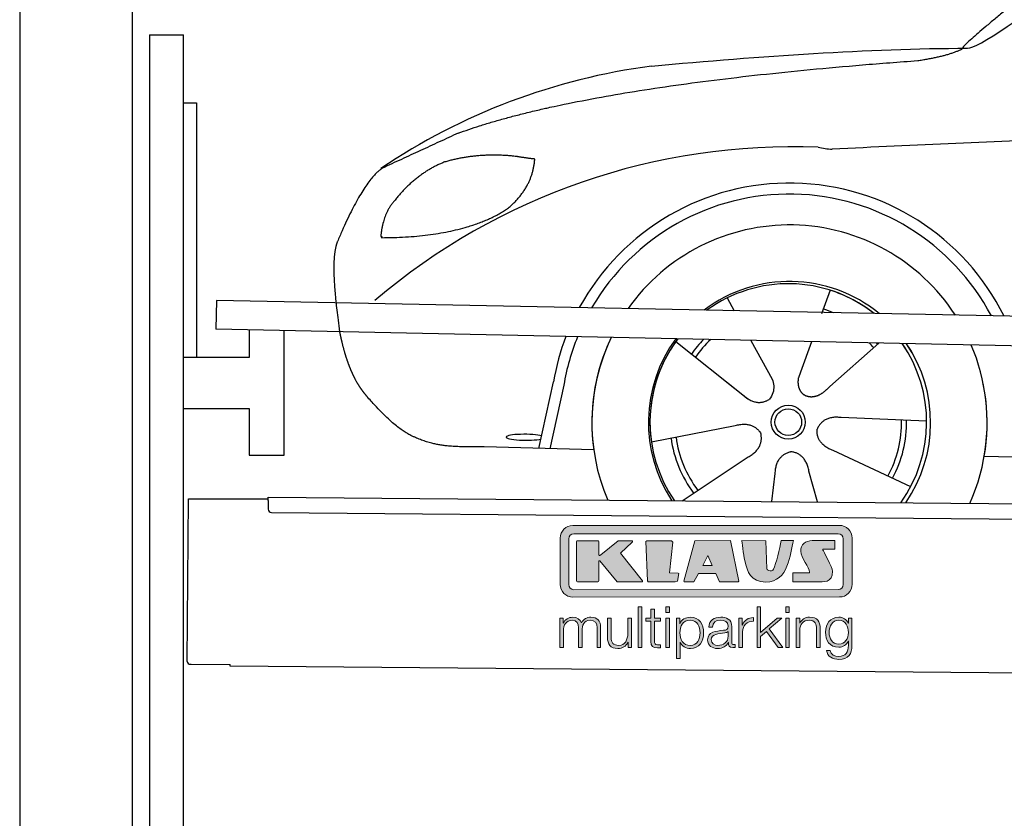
# Model space of a CAD drawing. Header units: millimetres. Extents: x -411 to 6777, y 0 to 6377.
# Tile 2 of 6: x 0 to 1744, y 3675 to 5089. Entities that reach past the tile are written whole.
import ezdxf

# ---------------------------------------------------------------- set-up
doc = ezdxf.new("R2010")
doc.units = ezdxf.units.MM
for name, color, linetype, lineweight in [('car', 10, 'Continuous', 25), ('Gebäude', 7, 'Continuous', 25), ('Logo', 7, 'Continuous', 25), ('Plattform', 7, 'Continuous', 25), ('Ständer hinten', 7, 'Continuous', 25)]:
    doc.layers.add(name, color=color, linetype=linetype, lineweight=lineweight)

# ---------------------------------------------------------------- blocks, each defined once
blk = doc.blocks.new('Car')
at = {"layer": 'car'}
for p, q in [((1392.8, 4623), (1378.1, 4581.1)), ((1210.7, 4607.6), (1223.4, 4585.1)), ((1210.8, 4607.6), (1223.5, 4585.1)), ((1120.4, 4529.5), (1239.9, 4436.6)), ((1253, 4532.9), (1291.5, 4464.6)), ((1360.7, 4531.6), (1341.7, 4477.7)), ((1479.9, 4530.2), (1393.7, 4452.7)), ((1202.5, 4465.7), (1249, 4429.5)), ((1341.7, 4477.7), (1338, 4467.3)), ((879.8, 4338.2), (904.3, 4456.1)), ((922.9, 4450.8), (899.3, 4337.9)), ((1565.8, 4392.7), (1414.5, 4397.7)), ((1078.7, 4351.6), (1227.1, 4381.8)), ((976.8, 4336.5), (782.6, 4340)), ((1134.2, 4247.8), (1250.4, 4326.5)), ((1538.7, 4276.5), (1400.8, 4339.2)), ((1668.4, 4331.7), (3717.4, 4297)), ((1292.9, 4247.8), (1298.5, 4297.4)), ((1374.1, 4247.9), (1358.3, 4302.5))]:
    blk.add_line(p, q, dxfattribs=at)
for radius in [30.1, 23.6]:
    blk.add_circle((1320.9, 4388.8), radius, dxfattribs=at)
for centre, radius, start, end in [((1229.9, 3905.6), 1122.3, 98.0395, 124.4377), ((1334.5, 3735.2), 1141.2, 88.2487, 130.916), ((1395.8, 4990.3), 117.4, 256.9855, 269.1884), ((1323, 4387.9), 424.2, 26.9197, 151.8432), ((1322.7, 4387.7), 404.8, 28.396, 150.3669), ((1323, 4387.9), 350, 33.4585, 145.3045), ((1323, 4387.9), 250, 51.0494, 127.7135), ((1320.9, 4388.8), 245, 52.2371, 126.5259), ((1320.9, 4388.8), 245, 52.2371, 72.9266), ((1320.9, 4388.8), 209.6, 68.0621, 73.3995), ((1323, 4387.9), 424.2, 159.4632, 170.7471), ((1323, 4387.9), 424.2, 159.4632, 170.7471), ((1322.7, 4387.7), 404.8, 158.434, 171.0238), ((1323, 4387.9), 350, 155.0104, 203.6179), ((1323, 4387.9), 350, 155.0104, 188.4487), ((1323, 4387.9), 350, 155.0104, 157.8717), ((1323, 4387.9), 250, 144.1237, 214.1037), ((1320.9, 4388.8), 245, 143.5289, 188.7348), ((1323, 4387.9), 250, 144.1237, 148.496), ((1320.9, 4388.8), 245, 143.5289, 148.0172), ((1320.9, 4388.8), 209.6, 136.2024, 145.3995), ((1320.9, 4388.8), 200.6, 133.7482, 145.5463), ((1320.9, 4388.8), 245, 144.9266, 215.1376), ((1320.9, 4388.8), 200.6, 41.6402, 44.9032), ((1320.9, 4388.8), 200.6, 41.6402, 44.9032), ((1320.9, 4388.8), 209.6, 41.655, 42.449), ((1320.9, 4388.8), 245, 30.7457, 35.1225), ((1320.9, 4388.8), 245, 324.9119, 35.1225), ((1323, 4387.9), 250, 30.267, 34.5277), ((1323, 4387.9), 250, 325.9458, 34.5277), ((1323, 4387.9), 350, 350.7505, 23.641), ((1323, 4387.9), 350, 350.7505, 23.641), ((1323, 4387.9), 350, 336.4317, 11.924), ((1320.9, 4388.8), 200.6, 332.1152, 1.5463), ((1320.9, 4388.8), 209.6, 332.262, 1.3995), ((1320.9, 4388.8), 200.6, 188.1152, 217.5463), ((1320.9, 4388.8), 209.6, 188.262, 217.3995)]:
    blk.add_arc(centre, radius, start, end, dxfattribs=at)
blk.add_ellipse((855.1, 4357.7), major_axis=(33.6, 0), ratio=0.157274, start_param=0.513473, end_param=5.704241, dxfattribs=at)
for points, degree in [([(1631.9, 5053.7), (1667.6, 5050.2), (1967.5, 5301.8), (2145, 5412.4)], 3), ([(1927.8, 5307.4), (1847.3, 5246.2), (1745.7, 5161.8), (1617.3, 5055.4), (1623.3, 5053.5)], 4), ([(1072.9, 5016.9), (1269.1, 5036.7), (1454.1, 5051.4), (1631.9, 5053.7)], 3), ([(1544.2, 5031), (1597.3, 5039.3), (1623, 5052.5)], 2), ([(731.8, 4895.1), (967.6, 4983.8), (1544.2, 5031)], 2), ([(4702.9, 4987), (3826.2, 5007.4), (1394.2, 4872.9)], 2), ([(731.8, 4895.1), (598.1, 4831.9)], 1), ([(835.1, 4854.7), (767.5, 4861.8), (708.2, 4843.8)], 2), ([(818.8, 4761.1), (864.5, 4798.5), (867.7, 4850.4)], 2), ([(867.7, 4850.4), (850, 4852.3), (835.1, 4854.7)], 2), ([(598.1, 4831.9), (563.7, 4808.8), (519.6, 4701.3)], 2), ([(708.2, 4843.8), (656.1, 4822.6), (618.5, 4772.3)], 2), ([(618.5, 4772.3), (600.4, 4752.3), (596.1, 4711)], 2), ([(597.4, 4708.7), (742.1, 4710.6), (818.8, 4761.1)], 2), ([(596.1, 4711), (599.5, 4710.9), (597.4, 4708.7)], 2), ([(519.6, 4701.3), (513.3, 4685.4), (511.5, 4656.9), (512.9, 4624.6), (524.8, 4541.4)], 4), ([(1239.9, 4436.6), (1263.4, 4414.9), (1286.6, 4428.5)], 2), ([(1414.5, 4397.7), (1382.8, 4401.4), (1372, 4376.8)], 2), ([(1227.1, 4381.8), (1257.8, 4390.8), (1272.5, 4368.4)], 2), ([(1400.8, 4339.2), (1370.7, 4350), (1372, 4376.8)], 2), ([(1250.4, 4326.5), (1278.2, 4342.2), (1272.5, 4368.4)], 2), ([(1298.5, 4297.4), (1299.4, 4329.4), (1325.3, 4336.5)], 2), ([(1358.3, 4302.5), (1352, 4333.8), (1325.3, 4336.5)], 2)]:
    blk.add_open_spline(points, degree=degree, dxfattribs=at)
for points, degree, knots in [([(524.8, 4541.4), (525.7, 4537.2), (526.6, 4533), (527.6, 4528.9), (528.6, 4524.8), (532.2, 4510), (536.3, 4496.4), (540.9, 4484), (545.8, 4472.7)], 4, [0.4914944, 0.4914944, 0.4914944, 0.4914944, 0.4914944, 0.5422469, 0.5422469, 0.5422469, 0.5422469, 0.728655, 0.728655, 0.728655, 0.728655, 0.728655]), ([(545.5, 4473.4), (546.9, 4470.2), (548.3, 4467.1), (549.8, 4464.2), (551.2, 4461.3), (557, 4450.2), (563, 4440.9), (569.3, 4433), (575.9, 4425.6)], 4, [0.7288005, 0.7288005, 0.7288005, 0.7288005, 0.7288005, 0.7843928, 0.7843928, 0.7843928, 0.7843928, 1, 1, 1, 1, 1]), ([(1291.5, 4464.6), (1293.2, 4460.6), (1294.2, 4456.6), (1294.5, 4452.7), (1295.3, 4444.1), (1292.6, 4436), (1286.6, 4428.5)], 3, [0.2167758, 0.2167758, 0.2167758, 0.2167758, 0.4600873, 0.4600873, 0.4600873, 1, 1, 1, 1]), ([(1338, 4467.3), (1337.5, 4464.2), (1337.2, 4461.2), (1337.3, 4458.2), (1337.7, 4455.4), (1338.5, 4449.7), (1340.6, 4444.3), (1344.2, 4439.8), (1349.1, 4436.9)], 4, [0.3191838, 0.3191838, 0.3191838, 0.3191838, 0.3191838, 0.5438253, 0.5438253, 0.5438253, 0.5438253, 1, 1, 1, 1, 1]), ([(1393.7, 4452.7), (1393.7, 4452.7), (1393.7, 4452.7), (1393.7, 4452.7), (1393.7, 4452.7), (1384.7, 4442.9), (1374.1, 4432.9), (1359.9, 4430.3), (1349.1, 4436.9)], 4, [-0.000003, -0.000003, -0.000003, -0.000003, -0.000003, 0, 0, 0, 0, 1, 1, 1, 1, 1]), ([(782.6, 4340), (757.9, 4340.4), (702.3, 4336.3), (666.1, 4349.9), (622.2, 4374.6), (575.9, 4425.6)], 4, [0, 0, 0, 0, 0, 0.597866, 1, 1, 1, 1, 1])]:
    blk.add_open_spline(points, degree=degree, knots=knots, dxfattribs=at)
blk = doc.blocks.new('KLAUS')
at = {"layer": 'Logo'}
h = blk.add_hatch(color=8, dxfattribs=at)
h.dxf.hatch_style = 2
edge = h.paths.add_edge_path()
edge.add_spline(control_points=[(3.6, 29.09), (2.88, 29.09), (2.3, 28.51), (2.3, 27.8), (2.3, 27.8), (2.3, 16.11), (2.3, 16.11), (2.3, 15.39), (2.88, 14.81), (3.6, 14.81), (3.6, 14.81), (71.16, 14.81), (71.16, 14.81), (71.88, 14.81), (72.46, 15.39), (72.46, 16.11), (72.46, 16.11), (72.46, 27.8), (72.46, 27.8), (72.46, 28.51), (71.88, 29.09), (71.16, 29.09), (71.16, 29.09), (3.6, 29.09), (3.6, 29.09), (3.6, 29.09), (3.6, 29.09), (3.6, 29.09)], knot_values=[0, 0, 0, 0, 1, 1, 1, 2, 2, 2, 3, 3, 3, 4, 4, 4, 5, 5, 5, 6, 6, 6, 7, 7, 7, 8, 8, 8, 9, 9, 9, 9], degree=3, periodic=0)
edge = h.paths.add_edge_path()
edge.add_spline(control_points=[(3.35, 31.23), (3.35, 31.23), (71.47, 31.23), (71.47, 31.23), (73.26, 31.23), (74.71, 29.77), (74.71, 27.99), (74.71, 27.99), (74.71, 16.17), (74.71, 16.17), (74.71, 14.38), (73.26, 12.93), (71.47, 12.93), (71.47, 12.93), (3.35, 12.93), (3.35, 12.93), (1.56, 12.93), (0.11, 14.38), (0.11, 16.17), (0.11, 16.17), (0.11, 27.99), (0.11, 27.99), (0.11, 29.77), (1.56, 31.23), (3.35, 31.23), (3.35, 31.23), (3.35, 31.23), (3.35, 31.23)], knot_values=[0, 0, 0, 0, 1, 1, 1, 2, 2, 2, 3, 3, 3, 4, 4, 4, 5, 5, 5, 6, 6, 6, 7, 7, 7, 8, 8, 8, 9, 9, 9, 9], degree=3, periodic=0)
h = blk.add_hatch(color=8, dxfattribs=at)
h.dxf.hatch_style = 2
edge = h.paths.add_edge_path()
edge.add_spline(control_points=[(4.5, 27.33), (4.5, 27.33), (9.7, 27.33), (9.7, 27.33), (9.84, 27.33), (9.96, 27.22), (9.96, 27.08), (9.96, 27.08), (9.96, 23.69), (9.96, 23.69), (9.96, 23.69), (9.94, 23.64), (10.04, 23.59), (10.14, 23.53), (10.2, 23.57), (10.2, 23.57), (10.2, 23.57), (10.51, 23.75), (10.51, 23.75), (10.51, 23.75), (14.94, 27.33), (14.94, 27.33), (14.94, 27.33), (18.41, 27.33), (18.41, 27.33), (18.41, 27.33), (18.49, 27.33), (18.56, 27.2), (18.65, 27.04), (18.53, 26.91), (18.53, 26.91), (18.53, 26.91), (15.49, 24.11), (15.49, 24.11), (15.49, 24.11), (21.14, 17.06), (21.14, 17.06), (21.14, 17.06), (21.13, 16.91), (21.13, 16.91), (21.08, 16.84), (20.99, 16.82), (20.99, 16.82), (20.99, 16.82), (14.7, 16.82), (14.7, 16.82), (14.7, 16.82), (10.26, 22.17), (10.26, 22.17), (10.26, 22.17), (10.19, 22.24), (10.08, 22.21), (9.97, 22.18), (9.96, 22.11), (9.96, 22.11), (9.96, 22.11), (9.96, 17.08), (9.96, 17.08), (9.96, 16.94), (9.84, 16.82), (9.7, 16.82), (9.7, 16.82), (4.5, 16.82), (4.5, 16.82), (4.36, 16.82), (4.25, 16.94), (4.25, 17.08), (4.25, 17.08), (4.25, 27.08), (4.25, 27.08), (4.25, 27.22), (4.36, 27.33), (4.5, 27.33), (4.5, 27.33), (4.5, 27.33), (4.5, 27.33)], knot_values=[0, 0, 0, 0, 1, 1, 1, 2, 2, 2, 3, 3, 3, 4, 4, 4, 5, 5, 5, 6, 6, 6, 7, 7, 7, 8, 8, 8, 9, 9, 9, 10, 10, 10, 11, 11, 11, 12, 12, 12, 13, 13, 13, 14, 14, 14, 15, 15, 15, 16, 16, 16, 17, 17, 17, 18, 18, 18, 19, 19, 19, 20, 20, 20, 21, 21, 21, 22, 22, 22, 23, 23, 23, 24, 24, 24, 25, 25, 25, 25], degree=3, periodic=0)
h = blk.add_hatch(color=8, dxfattribs=at)
h.dxf.hatch_style = 2
h.paths.add_polyline_path([(22.42, 17.06), (21.97, 27.15), (22.24, 27.33), (28.55, 27.33), (28.86, 26.97), (28.01, 19.08), (30.26, 19.07), (30.44, 18.95), (30.08, 16.95), (29.49, 16.82), (22.6, 16.82)])
h = blk.add_hatch(color=8, dxfattribs=at)
h.paths.add_polyline_path([(36.52, 21.01), (38.93, 21.01), (37.87, 23.57)])
h.paths.add_polyline_path([(34.52, 27.33), (43.65, 27.33), (45.76, 16.94), (45.57, 16.82), (40.83, 16.82), (39.89, 18.95), (35.42, 18.95), (34.27, 16.82), (31.78, 16.82), (31.66, 17)])
h = blk.add_hatch(color=8, dxfattribs=at)
h.dxf.hatch_style = 2
edge = h.paths.add_edge_path()
edge.add_spline(control_points=[(52.69, 27.32), (52.69, 27.32), (52.88, 20.14), (52.88, 20.14), (53.01, 19.89), (53.2, 19.77), (53.43, 19.71), (53.91, 19.59), (54.43, 19.57), (54.64, 20.03), (55.23, 21.34), (56.27, 25.45), (56.6, 27.33), (56.6, 27.33), (59.77, 27.33), (59.77, 27.33), (58.77, 23.9), (58.56, 16.82), (52.63, 16.76), (48.72, 16.72), (48.01, 19.35), (47.27, 22.24), (46.89, 23.68), (46.54, 27.33), (46.54, 27.33), (46.54, 27.33), (52.69, 27.32), (52.69, 27.32), (52.69, 27.32), (52.69, 27.32), (52.69, 27.32)], knot_values=[0, 0, 0, 0, 1, 1, 1, 2, 2, 2, 3, 3, 3, 4, 4, 4, 5, 5, 5, 6, 6, 6, 7, 7, 7, 8, 8, 8, 9, 9, 9, 10, 10, 10, 10], degree=3, periodic=0)
h = blk.add_hatch(color=8, dxfattribs=at)
h.dxf.hatch_style = 2
edge = h.paths.add_edge_path()
edge.add_spline(control_points=[(64.46, 27.33), (64.46, 27.33), (70.31, 27.33), (70.31, 27.33), (70.31, 26.52), (70.31, 26.02), (70.31, 25.12), (70.31, 25.12), (67.3, 25.12), (67.3, 25.12), (67.24, 25.04), (67.25, 25.11), (67.25, 24.91), (67.25, 24.88), (69.73, 20.38), (69.73, 19.57), (69.73, 16.4), (67.22, 16.81), (65.9, 16.82), (65.9, 16.82), (59.59, 16.82), (59.59, 16.82), (59.59, 17.76), (59.59, 18.23), (59.59, 19.14), (59.59, 19.14), (63.75, 19.14), (63.75, 19.14), (63.82, 19.22), (63.81, 19.11), (63.81, 19.31), (63.81, 20.32), (61.58, 23.06), (61.58, 24.63), (61.58, 26.33), (62.83, 27.34), (64.46, 27.33), (64.46, 27.33), (64.46, 27.33), (64.46, 27.33)], knot_values=[0, 0, 0, 0, 1, 1, 1, 2, 2, 2, 3, 3, 3, 4, 4, 4, 5, 5, 5, 6, 6, 6, 7, 7, 7, 8, 8, 8, 9, 9, 9, 10, 10, 10, 11, 11, 11, 12, 12, 12, 13, 13, 13, 13], degree=3, periodic=0)
h = blk.add_hatch(color=30, dxfattribs=at)
h.dxf.hatch_style = 2
h.paths.add_polyline_path([(20.07, 0), (20.99, 0), (20.99, 10.45), (20.07, 10.45)])
h = blk.add_hatch(color=30, dxfattribs=at)
h.paths.add_polyline_path([(27.1, 0), (28.03, 0), (28.03, 7.55), (27.1, 7.55)])
h.paths.add_polyline_path([(27.1, 8.98), (28.03, 8.98), (28.03, 10.45), (27.1, 10.45)])
h = blk.add_hatch(color=30, dxfattribs=at)
h.dxf.hatch_style = 2
h.paths.add_polyline_path([(50.4, 0), (51.32, 0), (51.32, 2.87), (52.82, 4.11), (55.8, 0), (56.96, 0), (53.52, 4.76), (56.74, 7.55), (55.51, 7.55), (51.32, 3.89), (51.32, 10.45), (50.4, 10.45)])
h = blk.add_hatch(color=30, dxfattribs=at)
h.paths.add_polyline_path([(57.74, 0), (58.66, 0), (58.66, 7.55), (57.74, 7.55)])
h.paths.add_polyline_path([(57.74, 8.98), (58.66, 8.98), (58.66, 10.45), (57.74, 10.45)])
h = blk.add_hatch(color=30, dxfattribs=at)
h.dxf.hatch_style = 2
edge = h.paths.add_edge_path()
edge.add_spline(control_points=[(0, 0), (0, 0), (0.92, 0), (0.92, 0), (0.92, 0), (0.92, 4.22), (0.92, 4.22), (0.94, 5.8), (1.58, 7), (3.18, 7), (4.35, 7), (4.77, 6.15), (4.76, 5.12), (4.76, 5.12), (4.76, 0), (4.76, 0), (4.76, 0), (5.68, 0), (5.68, 0), (5.68, 0), (5.68, 4.27), (5.68, 4.27), (5.68, 5.68), (6.14, 7), (7.73, 7), (9.05, 7), (9.52, 6.32), (9.52, 5.08), (9.52, 5.08), (9.52, 0), (9.52, 0), (9.52, 0), (10.44, 0), (10.44, 0), (10.44, 0), (10.44, 5.12), (10.44, 5.12), (10.44, 6.91), (9.59, 7.77), (7.94, 7.77), (6.94, 7.77), (5.99, 7.29), (5.54, 6.3), (5.26, 7.29), (4.36, 7.77), (3.37, 7.77), (2.17, 7.77), (1.38, 7.19), (0.89, 6.28), (0.89, 6.28), (0.85, 6.28), (0.85, 6.28), (0.85, 6.28), (0.85, 7.55), (0.85, 7.55), (0.85, 7.55), (0, 7.55), (0, 7.55), (0, 7.55), (0, 0), (0, 0), (0, 0), (0, 0), (0, 0)], knot_values=[0, 0, 0, 0, 1, 1, 1, 2, 2, 2, 3, 3, 3, 4, 4, 4, 5, 5, 5, 6, 6, 6, 7, 7, 7, 8, 8, 8, 9, 9, 9, 10, 10, 10, 11, 11, 11, 12, 12, 12, 13, 13, 13, 14, 14, 14, 15, 15, 15, 16, 16, 16, 17, 17, 17, 18, 18, 18, 19, 19, 19, 20, 20, 20, 21, 21, 21, 21], degree=3, periodic=0)
h = blk.add_hatch(color=30, dxfattribs=at)
h.dxf.hatch_style = 2
edge = h.paths.add_edge_path()
edge.add_spline(control_points=[(18.31, 7.55), (18.31, 7.55), (17.39, 7.55), (17.39, 7.55), (17.39, 7.55), (17.39, 3.59), (17.39, 3.59), (17.39, 2.05), (16.7, 0.56), (15.12, 0.56), (13.66, 0.56), (13.15, 1.27), (13.1, 2.64), (13.1, 2.64), (13.1, 7.55), (13.1, 7.55), (13.1, 7.55), (12.18, 7.55), (12.18, 7.55), (12.18, 7.55), (12.18, 2.65), (12.18, 2.65), (12.18, 0.89), (12.93, -0.22), (14.83, -0.22), (15.96, -0.22), (16.95, 0.35), (17.44, 1.36), (17.44, 1.36), (17.47, 1.36), (17.47, 1.36), (17.47, 1.36), (17.47, 0), (17.47, 0), (17.47, 0), (18.31, 0), (18.31, 0), (18.31, 0), (18.31, 7.55), (18.31, 7.55), (18.31, 7.55), (18.31, 7.55), (18.31, 7.55)], knot_values=[0, 0, 0, 0, 1, 1, 1, 2, 2, 2, 3, 3, 3, 4, 4, 4, 5, 5, 5, 6, 6, 6, 7, 7, 7, 8, 8, 8, 9, 9, 9, 10, 10, 10, 11, 11, 11, 12, 12, 12, 13, 13, 13, 14, 14, 14, 14], degree=3, periodic=0)
h = blk.add_hatch(color=30, dxfattribs=at)
h.dxf.hatch_style = 2
edge = h.paths.add_edge_path()
edge.add_spline(control_points=[(24.22, 9.82), (24.22, 9.82), (23.3, 9.82), (23.3, 9.82), (23.3, 9.82), (23.3, 7.55), (23.3, 7.55), (23.3, 7.55), (21.98, 7.55), (21.98, 7.55), (21.98, 7.55), (21.98, 6.78), (21.98, 6.78), (21.98, 6.78), (23.3, 6.78), (23.3, 6.78), (23.3, 6.78), (23.3, 1.61), (23.3, 1.61), (23.28, 0.32), (23.71, -0.09), (24.94, -0.09), (25.22, -0.09), (25.48, -0.06), (25.76, -0.06), (25.76, -0.06), (25.76, 0.73), (25.76, 0.73), (25.5, 0.7), (25.23, 0.69), (24.97, 0.69), (24.31, 0.73), (24.22, 1.08), (24.22, 1.68), (24.22, 1.68), (24.22, 6.78), (24.22, 6.78), (24.22, 6.78), (25.76, 6.78), (25.76, 6.78), (25.76, 6.78), (25.76, 7.55), (25.76, 7.55), (25.76, 7.55), (24.22, 7.55), (24.22, 7.55), (24.22, 7.55), (24.22, 9.82), (24.22, 9.82), (24.22, 9.82), (24.22, 9.82), (24.22, 9.82)], knot_values=[0, 0, 0, 0, 1, 1, 1, 2, 2, 2, 3, 3, 3, 4, 4, 4, 5, 5, 5, 6, 6, 6, 7, 7, 7, 8, 8, 8, 9, 9, 9, 10, 10, 10, 11, 11, 11, 12, 12, 12, 13, 13, 13, 14, 14, 14, 15, 15, 15, 16, 16, 16, 17, 17, 17, 17], degree=3, periodic=0)
h = blk.add_hatch(color=30, dxfattribs=at)
edge = h.paths.add_edge_path()
edge.add_spline(control_points=[(35.84, 3.78), (35.84, 2.21), (35.12, 0.56), (33.37, 0.56), (31.4, 0.56), (30.72, 2.21), (30.72, 3.78), (30.72, 5.49), (31.33, 7), (33.37, 7), (35.12, 7), (35.84, 5.34), (35.84, 3.78), (35.84, 3.78), (35.84, 3.78), (35.84, 3.78)], knot_values=[0, 0, 0, 0, 1, 1, 1, 2, 2, 2, 3, 3, 3, 4, 4, 4, 5, 5, 5, 5], degree=3, periodic=0)
edge = h.paths.add_edge_path()
edge.add_spline(control_points=[(29.79, -2.8), (29.79, -2.8), (30.72, -2.8), (30.72, -2.8), (30.72, -2.8), (30.72, 1.43), (30.72, 1.43), (30.72, 1.43), (30.74, 1.43), (30.74, 1.43), (31.14, 0.35), (32.24, -0.22), (33.37, -0.22), (35.66, -0.22), (36.76, 1.64), (36.76, 3.78), (36.76, 5.91), (35.66, 7.77), (33.37, 7.77), (32.15, 7.77), (31.1, 7.14), (30.67, 6.12), (30.67, 6.12), (30.64, 6.12), (30.64, 6.12), (30.64, 6.12), (30.64, 7.55), (30.64, 7.55), (30.64, 7.55), (29.79, 7.55), (29.79, 7.55), (29.79, 7.55), (29.79, -2.8), (29.79, -2.8), (29.79, -2.8), (29.79, -2.8), (29.79, -2.8)], knot_values=[0, 0, 0, 0, 1, 1, 1, 2, 2, 2, 3, 3, 3, 4, 4, 4, 5, 5, 5, 6, 6, 6, 7, 7, 7, 8, 8, 8, 9, 9, 9, 10, 10, 10, 11, 11, 11, 12, 12, 12, 12], degree=3, periodic=0)
h = blk.add_hatch(color=30, dxfattribs=at)
edge = h.paths.add_edge_path()
edge.add_spline(control_points=[(43.03, 2.93), (43.04, 1.45), (41.8, 0.56), (40.39, 0.56), (39.53, 0.56), (38.71, 1.13), (38.71, 2.05), (38.71, 3.53), (40.66, 3.51), (42.22, 3.79), (42.47, 3.84), (42.88, 3.91), (43, 4.13), (43, 4.13), (43.03, 4.13), (43.03, 4.13), (43.03, 4.13), (43.03, 2.93), (43.03, 2.93), (43.03, 2.93), (43.03, 2.93), (43.03, 2.93)], knot_values=[0, 0, 0, 0, 1, 1, 1, 2, 2, 2, 3, 3, 3, 4, 4, 4, 5, 5, 5, 6, 6, 6, 7, 7, 7, 7], degree=3, periodic=0)
edge = h.paths.add_edge_path()
edge.add_spline(control_points=[(39.03, 5.24), (39.06, 6.47), (39.91, 7), (41.05, 7), (42.14, 7), (43.03, 6.69), (43.03, 5.45), (43.03, 4.61), (42.6, 4.51), (41.84, 4.42), (39.85, 4.19), (37.79, 4.11), (37.79, 1.99), (37.79, 0.47), (38.93, -0.22), (40.32, -0.22), (41.77, -0.22), (42.43, 0.34), (43.07, 1.32), (43.07, 1.32), (43.1, 1.32), (43.1, 1.32), (43.1, 0.53), (43.25, 0), (44.19, 0), (44.43, 0), (44.58, 0.01), (44.79, 0.06), (44.79, 0.06), (44.79, 0.83), (44.79, 0.83), (44.71, 0.81), (44.6, 0.78), (44.49, 0.78), (44.13, 0.78), (43.95, 0.98), (43.95, 1.33), (43.95, 1.33), (43.95, 5.34), (43.95, 5.34), (43.95, 7.36), (42.5, 7.77), (41.17, 7.77), (39.44, 7.77), (38.2, 7.01), (38.11, 5.24), (38.11, 5.24), (39.03, 5.24), (39.03, 5.24), (39.03, 5.24), (39.03, 5.24), (39.03, 5.24)], knot_values=[0, 0, 0, 0, 1, 1, 1, 2, 2, 2, 3, 3, 3, 4, 4, 4, 5, 5, 5, 6, 6, 6, 7, 7, 7, 8, 8, 8, 9, 9, 9, 10, 10, 10, 11, 11, 11, 12, 12, 12, 13, 13, 13, 14, 14, 14, 15, 15, 15, 16, 16, 16, 17, 17, 17, 17], degree=3, periodic=0)
h = blk.add_hatch(color=30, dxfattribs=at)
h.dxf.hatch_style = 2
edge = h.paths.add_edge_path()
edge.add_spline(control_points=[(45.79, 0), (45.79, 0), (46.71, 0), (46.71, 0), (46.71, 0), (46.71, 4.03), (46.71, 4.03), (46.71, 5.59), (47.85, 6.82), (49.52, 6.73), (49.52, 6.73), (49.52, 7.66), (49.52, 7.66), (48.16, 7.72), (47.14, 7), (46.67, 5.78), (46.67, 5.78), (46.64, 5.78), (46.64, 5.78), (46.64, 5.78), (46.64, 7.55), (46.64, 7.55), (46.64, 7.55), (45.79, 7.55), (45.79, 7.55), (45.79, 7.55), (45.79, 0), (45.79, 0), (45.79, 0), (45.79, 0), (45.79, 0)], knot_values=[0, 0, 0, 0, 1, 1, 1, 2, 2, 2, 3, 3, 3, 4, 4, 4, 5, 5, 5, 6, 6, 6, 7, 7, 7, 8, 8, 8, 9, 9, 9, 10, 10, 10, 10], degree=3, periodic=0)
h = blk.add_hatch(color=30, dxfattribs=at)
h.dxf.hatch_style = 2
edge = h.paths.add_edge_path()
edge.add_spline(control_points=[(60.41, 0), (60.41, 0), (61.33, 0), (61.33, 0), (61.33, 0), (61.33, 4.41), (61.33, 4.41), (61.36, 5.89), (62.24, 7), (63.7, 7), (65.2, 7), (65.62, 6.02), (65.62, 4.71), (65.62, 4.71), (65.62, 0), (65.62, 0), (65.62, 0), (66.54, 0), (66.54, 0), (66.54, 0), (66.54, 4.86), (66.54, 4.86), (66.54, 6.66), (65.9, 7.77), (63.78, 7.77), (62.71, 7.77), (61.7, 7.16), (61.36, 6.25), (61.36, 6.25), (61.33, 6.25), (61.33, 6.25), (61.33, 6.25), (61.33, 7.55), (61.33, 7.55), (61.33, 7.55), (60.41, 7.55), (60.41, 7.55), (60.41, 7.55), (60.41, 0), (60.41, 0), (60.41, 0), (60.41, 0), (60.41, 0)], knot_values=[0, 0, 0, 0, 1, 1, 1, 2, 2, 2, 3, 3, 3, 4, 4, 4, 5, 5, 5, 6, 6, 6, 7, 7, 7, 8, 8, 8, 9, 9, 9, 10, 10, 10, 11, 11, 11, 12, 12, 12, 13, 13, 13, 14, 14, 14, 14], degree=3, periodic=0)
h = blk.add_hatch(color=30, dxfattribs=at)
edge = h.paths.add_edge_path()
edge.add_spline(control_points=[(71.32, 0.86), (69.62, 0.86), (68.83, 2.34), (68.83, 3.86), (68.83, 5.43), (69.56, 7), (71.32, 7), (73.06, 7), (73.75, 5.34), (73.75, 3.86), (73.75, 2.33), (72.91, 0.86), (71.32, 0.86), (71.32, 0.86), (71.32, 0.86), (71.32, 0.86)], knot_values=[0, 0, 0, 0, 1, 1, 1, 2, 2, 2, 3, 3, 3, 4, 4, 4, 5, 5, 5, 5], degree=3, periodic=0)
edge = h.paths.add_edge_path()
edge.add_spline(control_points=[(74.67, 7.55), (74.67, 7.55), (73.75, 7.55), (73.75, 7.55), (73.75, 7.55), (73.75, 6.25), (73.75, 6.25), (73.75, 6.25), (73.72, 6.25), (73.72, 6.25), (73.35, 7.09), (72.41, 7.77), (71.32, 7.77), (69.13, 7.77), (67.9, 6.05), (67.9, 3.97), (67.9, 1.82), (68.9, 0.09), (71.32, 0.09), (72.4, 0.09), (73.29, 0.72), (73.72, 1.64), (73.72, 1.64), (73.75, 1.64), (73.75, 1.64), (73.75, 1.64), (73.75, 0.61), (73.75, 0.61), (73.75, -1.23), (73.01, -2.24), (71.32, -2.24), (70.29, -2.24), (69.31, -1.85), (69.1, -0.73), (69.1, -0.73), (68.18, -0.73), (68.18, -0.73), (68.31, -2.34), (69.81, -3.02), (71.32, -3.02), (73.79, -3.02), (74.65, -1.64), (74.67, 0.61), (74.67, 0.61), (74.67, 7.55), (74.67, 7.55), (74.67, 7.55), (74.67, 7.55), (74.67, 7.55)], knot_values=[0, 0, 0, 0, 1, 1, 1, 2, 2, 2, 3, 3, 3, 4, 4, 4, 5, 5, 5, 6, 6, 6, 7, 7, 7, 8, 8, 8, 9, 9, 9, 10, 10, 10, 11, 11, 11, 12, 12, 12, 13, 13, 13, 14, 14, 14, 15, 15, 15, 16, 16, 16, 16], degree=3, periodic=0)
at = {"layer": 'Logo', "lineweight": 0}
for points in [[(22.42, 17.06), (21.97, 27.15), (22.24, 27.33), (28.55, 27.33), (28.86, 26.97), (28.01, 19.08), (30.26, 19.07), (30.44, 18.95), (30.08, 16.95), (29.49, 16.82), (22.6, 16.82), (22.42, 17.06), (22.42, 17.06)], [(34.52, 27.33), (43.65, 27.33), (45.76, 16.94), (45.57, 16.82), (40.83, 16.82), (39.89, 18.95), (35.42, 18.95), (34.27, 16.82), (31.78, 16.82), (31.66, 17), (34.52, 27.33), (34.52, 27.33)], [(36.52, 21.01), (38.93, 21.01), (37.87, 23.57), (36.52, 21.01), (36.52, 21.01)], [(20.07, 0), (20.99, 0), (20.99, 10.45), (20.07, 10.45), (20.07, 0), (20.07, 0)], [(27.1, 8.98), (28.03, 8.98), (28.03, 10.45), (27.1, 10.45), (27.1, 8.98), (27.1, 8.98)], [(50.4, 0), (51.32, 0), (51.32, 2.87), (52.82, 4.11), (55.8, 0), (56.96, 0), (53.52, 4.76), (56.74, 7.55), (55.51, 7.55), (51.32, 3.89), (51.32, 10.45), (50.4, 10.45), (50.4, 0), (50.4, 0)], [(57.74, 8.98), (58.66, 8.98), (58.66, 10.45), (57.74, 10.45), (57.74, 8.98), (57.74, 8.98)], [(27.1, 0), (28.03, 0), (28.03, 7.55), (27.1, 7.55), (27.1, 0), (27.1, 0)], [(57.74, 0), (58.66, 0), (58.66, 7.55), (57.74, 7.55), (57.74, 0), (57.74, 0)]]:
    blk.add_lwpolyline(points, dxfattribs=at)
for points, knots in [([(3.35, 31.23), (3.35, 31.23), (71.47, 31.23), (71.47, 31.23), (73.26, 31.23), (74.71, 29.77), (74.71, 27.99), (74.71, 27.99), (74.71, 16.17), (74.71, 16.17), (74.71, 14.38), (73.26, 12.93), (71.47, 12.93), (71.47, 12.93), (3.35, 12.93), (3.35, 12.93), (1.56, 12.93), (0.11, 14.38), (0.11, 16.17), (0.11, 16.17), (0.11, 27.99), (0.11, 27.99), (0.11, 29.77), (1.56, 31.23), (3.35, 31.23), (3.35, 31.23), (3.35, 31.23), (3.35, 31.23)], [0, 0, 0, 0, 1, 1, 1, 2, 2, 2, 3, 3, 3, 4, 4, 4, 5, 5, 5, 6, 6, 6, 7, 7, 7, 8, 8, 8, 9, 9, 9, 9]), ([(3.6, 29.09), (2.88, 29.09), (2.3, 28.51), (2.3, 27.8), (2.3, 27.8), (2.3, 16.11), (2.3, 16.11), (2.3, 15.39), (2.88, 14.81), (3.6, 14.81), (3.6, 14.81), (71.16, 14.81), (71.16, 14.81), (71.88, 14.81), (72.46, 15.39), (72.46, 16.11), (72.46, 16.11), (72.46, 27.8), (72.46, 27.8), (72.46, 28.51), (71.88, 29.09), (71.16, 29.09), (71.16, 29.09), (3.6, 29.09), (3.6, 29.09), (3.6, 29.09), (3.6, 29.09), (3.6, 29.09)], [0, 0, 0, 0, 1, 1, 1, 2, 2, 2, 3, 3, 3, 4, 4, 4, 5, 5, 5, 6, 6, 6, 7, 7, 7, 8, 8, 8, 9, 9, 9, 9]), ([(4.5, 27.33), (4.5, 27.33), (9.7, 27.33), (9.7, 27.33), (9.84, 27.33), (9.96, 27.22), (9.96, 27.08), (9.96, 27.08), (9.96, 23.69), (9.96, 23.69), (9.96, 23.69), (9.94, 23.64), (10.04, 23.59), (10.14, 23.53), (10.2, 23.57), (10.2, 23.57), (10.2, 23.57), (10.51, 23.75), (10.51, 23.75), (10.51, 23.75), (14.94, 27.33), (14.94, 27.33), (14.94, 27.33), (18.41, 27.33), (18.41, 27.33), (18.41, 27.33), (18.49, 27.33), (18.56, 27.2), (18.65, 27.04), (18.53, 26.91), (18.53, 26.91), (18.53, 26.91), (15.49, 24.11), (15.49, 24.11), (15.49, 24.11), (21.14, 17.06), (21.14, 17.06), (21.14, 17.06), (21.13, 16.91), (21.13, 16.91), (21.08, 16.84), (20.99, 16.82), (20.99, 16.82), (20.99, 16.82), (14.7, 16.82), (14.7, 16.82), (14.7, 16.82), (10.26, 22.17), (10.26, 22.17), (10.26, 22.17), (10.19, 22.24), (10.08, 22.21), (9.97, 22.18), (9.96, 22.11), (9.96, 22.11), (9.96, 22.11), (9.96, 17.08), (9.96, 17.08), (9.96, 16.94), (9.84, 16.82), (9.7, 16.82), (9.7, 16.82), (4.5, 16.82), (4.5, 16.82), (4.36, 16.82), (4.25, 16.94), (4.25, 17.08), (4.25, 17.08), (4.25, 27.08), (4.25, 27.08), (4.25, 27.22), (4.36, 27.33), (4.5, 27.33), (4.5, 27.33), (4.5, 27.33), (4.5, 27.33)], [0, 0, 0, 0, 1, 1, 1, 2, 2, 2, 3, 3, 3, 4, 4, 4, 5, 5, 5, 6, 6, 6, 7, 7, 7, 8, 8, 8, 9, 9, 9, 10, 10, 10, 11, 11, 11, 12, 12, 12, 13, 13, 13, 14, 14, 14, 15, 15, 15, 16, 16, 16, 17, 17, 17, 18, 18, 18, 19, 19, 19, 20, 20, 20, 21, 21, 21, 22, 22, 22, 23, 23, 23, 24, 24, 24, 25, 25, 25, 25]), ([(52.69, 27.32), (52.69, 27.32), (52.88, 20.14), (52.88, 20.14), (53.01, 19.89), (53.2, 19.77), (53.43, 19.71), (53.91, 19.59), (54.43, 19.57), (54.64, 20.03), (55.23, 21.34), (56.27, 25.45), (56.6, 27.33), (56.6, 27.33), (59.77, 27.33), (59.77, 27.33), (58.77, 23.9), (58.56, 16.82), (52.63, 16.76), (48.72, 16.72), (48.01, 19.35), (47.27, 22.24), (46.89, 23.68), (46.54, 27.33), (46.54, 27.33), (46.54, 27.33), (52.69, 27.32), (52.69, 27.32), (52.69, 27.32), (52.69, 27.32), (52.69, 27.32)], [0, 0, 0, 0, 1, 1, 1, 2, 2, 2, 3, 3, 3, 4, 4, 4, 5, 5, 5, 6, 6, 6, 7, 7, 7, 8, 8, 8, 9, 9, 9, 10, 10, 10, 10]), ([(64.46, 27.33), (64.46, 27.33), (70.31, 27.33), (70.31, 27.33), (70.31, 26.52), (70.31, 26.02), (70.31, 25.12), (70.31, 25.12), (67.3, 25.12), (67.3, 25.12), (67.24, 25.04), (67.25, 25.11), (67.25, 24.91), (67.25, 24.88), (69.73, 20.38), (69.73, 19.57), (69.73, 16.4), (67.22, 16.81), (65.9, 16.82), (65.9, 16.82), (59.59, 16.82), (59.59, 16.82), (59.59, 17.76), (59.59, 18.23), (59.59, 19.14), (59.59, 19.14), (63.75, 19.14), (63.75, 19.14), (63.82, 19.22), (63.81, 19.11), (63.81, 19.31), (63.81, 20.32), (61.58, 23.06), (61.58, 24.63), (61.58, 26.33), (62.83, 27.34), (64.46, 27.33), (64.46, 27.33), (64.46, 27.33), (64.46, 27.33)], [0, 0, 0, 0, 1, 1, 1, 2, 2, 2, 3, 3, 3, 4, 4, 4, 5, 5, 5, 6, 6, 6, 7, 7, 7, 8, 8, 8, 9, 9, 9, 10, 10, 10, 11, 11, 11, 12, 12, 12, 13, 13, 13, 13]), ([(0, 0), (0, 0), (0.92, 0), (0.92, 0), (0.92, 0), (0.92, 4.22), (0.92, 4.22), (0.94, 5.8), (1.58, 7), (3.18, 7), (4.35, 7), (4.77, 6.15), (4.76, 5.12), (4.76, 5.12), (4.76, 0), (4.76, 0), (4.76, 0), (5.68, 0), (5.68, 0), (5.68, 0), (5.68, 4.27), (5.68, 4.27), (5.68, 5.68), (6.14, 7), (7.73, 7), (9.05, 7), (9.52, 6.32), (9.52, 5.08), (9.52, 5.08), (9.52, 0), (9.52, 0), (9.52, 0), (10.44, 0), (10.44, 0), (10.44, 0), (10.44, 5.12), (10.44, 5.12), (10.44, 6.91), (9.59, 7.77), (7.94, 7.77), (6.94, 7.77), (5.99, 7.29), (5.54, 6.3), (5.26, 7.29), (4.36, 7.77), (3.37, 7.77), (2.17, 7.77), (1.38, 7.19), (0.89, 6.28), (0.89, 6.28), (0.85, 6.28), (0.85, 6.28), (0.85, 6.28), (0.85, 7.55), (0.85, 7.55), (0.85, 7.55), (0, 7.55), (0, 7.55), (0, 7.55), (0, 0), (0, 0), (0, 0), (0, 0), (0, 0)], [0, 0, 0, 0, 1, 1, 1, 2, 2, 2, 3, 3, 3, 4, 4, 4, 5, 5, 5, 6, 6, 6, 7, 7, 7, 8, 8, 8, 9, 9, 9, 10, 10, 10, 11, 11, 11, 12, 12, 12, 13, 13, 13, 14, 14, 14, 15, 15, 15, 16, 16, 16, 17, 17, 17, 18, 18, 18, 19, 19, 19, 20, 20, 20, 21, 21, 21, 21]), ([(18.31, 7.55), (18.31, 7.55), (17.39, 7.55), (17.39, 7.55), (17.39, 7.55), (17.39, 3.59), (17.39, 3.59), (17.39, 2.05), (16.7, 0.56), (15.12, 0.56), (13.66, 0.56), (13.15, 1.27), (13.1, 2.64), (13.1, 2.64), (13.1, 7.55), (13.1, 7.55), (13.1, 7.55), (12.18, 7.55), (12.18, 7.55), (12.18, 7.55), (12.18, 2.65), (12.18, 2.65), (12.18, 0.89), (12.93, -0.22), (14.83, -0.22), (15.96, -0.22), (16.95, 0.35), (17.44, 1.36), (17.44, 1.36), (17.47, 1.36), (17.47, 1.36), (17.47, 1.36), (17.47, 0), (17.47, 0), (17.47, 0), (18.31, 0), (18.31, 0), (18.31, 0), (18.31, 7.55), (18.31, 7.55), (18.31, 7.55), (18.31, 7.55), (18.31, 7.55)], [0, 0, 0, 0, 1, 1, 1, 2, 2, 2, 3, 3, 3, 4, 4, 4, 5, 5, 5, 6, 6, 6, 7, 7, 7, 8, 8, 8, 9, 9, 9, 10, 10, 10, 11, 11, 11, 12, 12, 12, 13, 13, 13, 14, 14, 14, 14]), ([(24.22, 9.82), (24.22, 9.82), (23.3, 9.82), (23.3, 9.82), (23.3, 9.82), (23.3, 7.55), (23.3, 7.55), (23.3, 7.55), (21.98, 7.55), (21.98, 7.55), (21.98, 7.55), (21.98, 6.78), (21.98, 6.78), (21.98, 6.78), (23.3, 6.78), (23.3, 6.78), (23.3, 6.78), (23.3, 1.61), (23.3, 1.61), (23.28, 0.32), (23.71, -0.09), (24.94, -0.09), (25.22, -0.09), (25.48, -0.06), (25.76, -0.06), (25.76, -0.06), (25.76, 0.73), (25.76, 0.73), (25.5, 0.7), (25.23, 0.69), (24.97, 0.69), (24.31, 0.73), (24.22, 1.08), (24.22, 1.68), (24.22, 1.68), (24.22, 6.78), (24.22, 6.78), (24.22, 6.78), (25.76, 6.78), (25.76, 6.78), (25.76, 6.78), (25.76, 7.55), (25.76, 7.55), (25.76, 7.55), (24.22, 7.55), (24.22, 7.55), (24.22, 7.55), (24.22, 9.82), (24.22, 9.82), (24.22, 9.82), (24.22, 9.82), (24.22, 9.82)], [0, 0, 0, 0, 1, 1, 1, 2, 2, 2, 3, 3, 3, 4, 4, 4, 5, 5, 5, 6, 6, 6, 7, 7, 7, 8, 8, 8, 9, 9, 9, 10, 10, 10, 11, 11, 11, 12, 12, 12, 13, 13, 13, 14, 14, 14, 15, 15, 15, 16, 16, 16, 17, 17, 17, 17]), ([(29.79, -2.8), (29.79, -2.8), (30.72, -2.8), (30.72, -2.8), (30.72, -2.8), (30.72, 1.43), (30.72, 1.43), (30.72, 1.43), (30.74, 1.43), (30.74, 1.43), (31.14, 0.35), (32.24, -0.22), (33.37, -0.22), (35.66, -0.22), (36.76, 1.64), (36.76, 3.78), (36.76, 5.91), (35.66, 7.77), (33.37, 7.77), (32.15, 7.77), (31.1, 7.14), (30.67, 6.12), (30.67, 6.12), (30.64, 6.12), (30.64, 6.12), (30.64, 6.12), (30.64, 7.55), (30.64, 7.55), (30.64, 7.55), (29.79, 7.55), (29.79, 7.55), (29.79, 7.55), (29.79, -2.8), (29.79, -2.8), (29.79, -2.8), (29.79, -2.8), (29.79, -2.8)], [0, 0, 0, 0, 1, 1, 1, 2, 2, 2, 3, 3, 3, 4, 4, 4, 5, 5, 5, 6, 6, 6, 7, 7, 7, 8, 8, 8, 9, 9, 9, 10, 10, 10, 11, 11, 11, 12, 12, 12, 12]), ([(39.03, 5.24), (39.06, 6.47), (39.91, 7), (41.05, 7), (42.14, 7), (43.03, 6.69), (43.03, 5.45), (43.03, 4.61), (42.6, 4.51), (41.84, 4.42), (39.85, 4.19), (37.79, 4.11), (37.79, 1.99), (37.79, 0.47), (38.93, -0.22), (40.32, -0.22), (41.77, -0.22), (42.43, 0.34), (43.07, 1.32), (43.07, 1.32), (43.1, 1.32), (43.1, 1.32), (43.1, 0.53), (43.25, 0), (44.19, 0), (44.43, 0), (44.58, 0.01), (44.79, 0.06), (44.79, 0.06), (44.79, 0.83), (44.79, 0.83), (44.71, 0.81), (44.6, 0.78), (44.49, 0.78), (44.13, 0.78), (43.95, 0.98), (43.95, 1.33), (43.95, 1.33), (43.95, 5.34), (43.95, 5.34), (43.95, 7.36), (42.5, 7.77), (41.17, 7.77), (39.44, 7.77), (38.2, 7.01), (38.11, 5.24), (38.11, 5.24), (39.03, 5.24), (39.03, 5.24), (39.03, 5.24), (39.03, 5.24), (39.03, 5.24)], [0, 0, 0, 0, 1, 1, 1, 2, 2, 2, 3, 3, 3, 4, 4, 4, 5, 5, 5, 6, 6, 6, 7, 7, 7, 8, 8, 8, 9, 9, 9, 10, 10, 10, 11, 11, 11, 12, 12, 12, 13, 13, 13, 14, 14, 14, 15, 15, 15, 16, 16, 16, 17, 17, 17, 17]), ([(45.79, 0), (45.79, 0), (46.71, 0), (46.71, 0), (46.71, 0), (46.71, 4.03), (46.71, 4.03), (46.71, 5.59), (47.85, 6.82), (49.52, 6.73), (49.52, 6.73), (49.52, 7.66), (49.52, 7.66), (48.16, 7.72), (47.14, 7), (46.67, 5.78), (46.67, 5.78), (46.64, 5.78), (46.64, 5.78), (46.64, 5.78), (46.64, 7.55), (46.64, 7.55), (46.64, 7.55), (45.79, 7.55), (45.79, 7.55), (45.79, 7.55), (45.79, 0), (45.79, 0), (45.79, 0), (45.79, 0), (45.79, 0)], [0, 0, 0, 0, 1, 1, 1, 2, 2, 2, 3, 3, 3, 4, 4, 4, 5, 5, 5, 6, 6, 6, 7, 7, 7, 8, 8, 8, 9, 9, 9, 10, 10, 10, 10]), ([(60.41, 0), (60.41, 0), (61.33, 0), (61.33, 0), (61.33, 0), (61.33, 4.41), (61.33, 4.41), (61.36, 5.89), (62.24, 7), (63.7, 7), (65.2, 7), (65.62, 6.02), (65.62, 4.71), (65.62, 4.71), (65.62, 0), (65.62, 0), (65.62, 0), (66.54, 0), (66.54, 0), (66.54, 0), (66.54, 4.86), (66.54, 4.86), (66.54, 6.66), (65.9, 7.77), (63.78, 7.77), (62.71, 7.77), (61.7, 7.16), (61.36, 6.25), (61.36, 6.25), (61.33, 6.25), (61.33, 6.25), (61.33, 6.25), (61.33, 7.55), (61.33, 7.55), (61.33, 7.55), (60.41, 7.55), (60.41, 7.55), (60.41, 7.55), (60.41, 0), (60.41, 0), (60.41, 0), (60.41, 0), (60.41, 0)], [0, 0, 0, 0, 1, 1, 1, 2, 2, 2, 3, 3, 3, 4, 4, 4, 5, 5, 5, 6, 6, 6, 7, 7, 7, 8, 8, 8, 9, 9, 9, 10, 10, 10, 11, 11, 11, 12, 12, 12, 13, 13, 13, 14, 14, 14, 14]), ([(74.67, 7.55), (74.67, 7.55), (73.75, 7.55), (73.75, 7.55), (73.75, 7.55), (73.75, 6.25), (73.75, 6.25), (73.75, 6.25), (73.72, 6.25), (73.72, 6.25), (73.35, 7.09), (72.41, 7.77), (71.32, 7.77), (69.13, 7.77), (67.9, 6.05), (67.9, 3.97), (67.9, 1.82), (68.9, 0.09), (71.32, 0.09), (72.4, 0.09), (73.29, 0.72), (73.72, 1.64), (73.72, 1.64), (73.75, 1.64), (73.75, 1.64), (73.75, 1.64), (73.75, 0.61), (73.75, 0.61), (73.75, -1.23), (73.01, -2.24), (71.32, -2.24), (70.29, -2.24), (69.31, -1.85), (69.1, -0.73), (69.1, -0.73), (68.18, -0.73), (68.18, -0.73), (68.31, -2.34), (69.81, -3.02), (71.32, -3.02), (73.79, -3.02), (74.65, -1.64), (74.67, 0.61), (74.67, 0.61), (74.67, 7.55), (74.67, 7.55), (74.67, 7.55), (74.67, 7.55), (74.67, 7.55)], [0, 0, 0, 0, 1, 1, 1, 2, 2, 2, 3, 3, 3, 4, 4, 4, 5, 5, 5, 6, 6, 6, 7, 7, 7, 8, 8, 8, 9, 9, 9, 10, 10, 10, 11, 11, 11, 12, 12, 12, 13, 13, 13, 14, 14, 14, 15, 15, 15, 16, 16, 16, 16]), ([(35.84, 3.78), (35.84, 2.21), (35.12, 0.56), (33.37, 0.56), (31.4, 0.56), (30.72, 2.21), (30.72, 3.78), (30.72, 5.49), (31.33, 7), (33.37, 7), (35.12, 7), (35.84, 5.34), (35.84, 3.78), (35.84, 3.78), (35.84, 3.78), (35.84, 3.78)], [0, 0, 0, 0, 1, 1, 1, 2, 2, 2, 3, 3, 3, 4, 4, 4, 5, 5, 5, 5]), ([(71.32, 0.86), (69.62, 0.86), (68.83, 2.34), (68.83, 3.86), (68.83, 5.43), (69.56, 7), (71.32, 7), (73.06, 7), (73.75, 5.34), (73.75, 3.86), (73.75, 2.33), (72.91, 0.86), (71.32, 0.86), (71.32, 0.86), (71.32, 0.86), (71.32, 0.86)], [0, 0, 0, 0, 1, 1, 1, 2, 2, 2, 3, 3, 3, 4, 4, 4, 5, 5, 5, 5]), ([(43.03, 2.93), (43.04, 1.45), (41.8, 0.56), (40.39, 0.56), (39.53, 0.56), (38.71, 1.13), (38.71, 2.05), (38.71, 3.53), (40.66, 3.51), (42.22, 3.79), (42.47, 3.84), (42.88, 3.91), (43, 4.13), (43, 4.13), (43.03, 4.13), (43.03, 4.13), (43.03, 4.13), (43.03, 2.93), (43.03, 2.93), (43.03, 2.93), (43.03, 2.93), (43.03, 2.93)], [0, 0, 0, 0, 1, 1, 1, 2, 2, 2, 3, 3, 3, 4, 4, 4, 5, 5, 5, 6, 6, 6, 7, 7, 7, 7])]:
    blk.add_open_spline(points, degree=3, knots=knots, dxfattribs=at)
blk = doc.blocks.new('Plattform OG 6200 550')
at = {"layer": 'Plattform'}
for p, q in [((348.5, 4592), (347.5, 4541.1)), ((5482.3, 4489.6), (348.5, 4592)), ((5481.2, 4433.6), (347.5, 4541)), ((406.3, 4539.8), (406.3, 4490.8)), ((468.3, 4318.3), (468.3, 4538.5)), ((406.3, 4490.8), (289.9, 4490.7)), ((289.9, 4400.8), (406.3, 4400.8)), ((406.3, 4400.8), (406.3, 4318.3)), ((406.3, 4318.3), (463.3, 4318.3)), ((463.3, 4318.3), (468.3, 4318.3)), ((296.3, 3952.8), (298.8, 4240.8)), ((298.8, 4240.8), (440.2, 4240.6)), ((440.2, 4237.6), (440.1, 4222.6)), ((440.2, 4237.6), (440.2, 4243.6)), ((440.2, 4243.6), (5395, 4200.4)), ((446, 4216.5), (5394.8, 4173.4)), ((302.2, 3947.8), (303.5, 3947.8)), ((302.2, 3947.8), (372.7, 3947.2)), ((372.6, 3944.2), (372.7, 3947.2)), ((5437.5, 3900), (372.6, 3944.2))]:
    blk.add_line(p, q, dxfattribs=at)
for centre, start in [((446.1, 4222.5), 179.5), ((302.2, 3953.8), 189.0941)]:
    blk.add_arc(centre, 6, start, 269.5, dxfattribs=at)
at = {"layer": 'Plattform', "xscale": 6.929133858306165, "yscale": 6.929133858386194, "zscale": 6.929133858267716, "rotation": 0.011070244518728}
blk.add_blockref('KLAUS', (956.4, 3977.2), dxfattribs=at)
blk = doc.blocks.new('Ständer hinten')
at = {"layer": 'Ständer hinten'}
for p, q in [((229.9, 5062), (229.9, 2048.6)), ((229.9, 5062), (289.9, 5062)), ((289.9, 2050), (289.9, 5062)), ((289.9, 4942), (312.9, 4942)), ((312.9, 4942), (312.9, 4490.7))]:
    blk.add_line(p, q, dxfattribs=at)
blk = doc.blocks.new('Gebäude_355_GT185')
at = {"layer": 'Gebäude'}
for p, q in [((0, 5800), (0, 0)), ((200, 200), (200, 5600))]:
    blk.add_line(p, q, dxfattribs=at)

msp = doc.modelspace()

# ---------------------------------------------------------------- block references
msp.add_blockref('Gebäude_355_GT185', (0, 0))
at = {"layer": 'car', "rotation": 359.4752422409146}
msp.add_blockref('Car', (0, 0), dxfattribs=at)
at = {"layer": 'Plattform'}
msp.add_blockref('Plattform OG 6200 550', (0, 0), dxfattribs=at)
at = {"layer": 'Ständer hinten'}
msp.add_blockref('Ständer hinten', (0, 0), dxfattribs=at)

doc.saveas('drawing.dxf')
